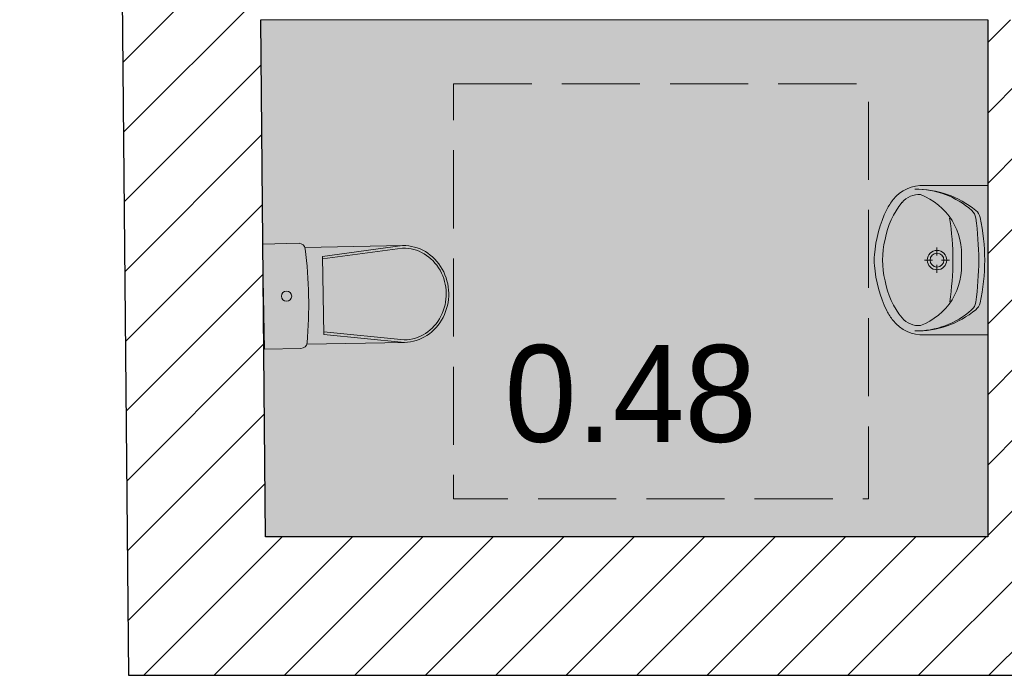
# Model space of a CAD drawing. Header units: millimetres. Extents: x -40063 to 512011, y 350190 to 687060.
# Tile 9 of 256: x 56781 to 60340, y 455637 to 458007. Entities that reach past the tile are written whole.
import ezdxf
from ezdxf.enums import TextEntityAlignment as Align

# ---------------------------------------------------------------- set-up
doc = ezdxf.new("R2010")
doc.units = ezdxf.units.MM
doc.linetypes.add('Krawędzie ukryte', pattern=[391.222223, 282.222223, -109])
doc.layers.get('0').update_dxf_attribs({"color": 8})
for name, color, linetype in [('Elementy Modelu - Strefy', 8, 'Continuous'), ('Konstrukcja - Ściany zew', 8, 'Continuous'), ('Wnętrze - Umeblowanie', 8, 'Continuous')]:
    doc.layers.add(name, color=color, linetype=linetype)
doc.styles.add('GENERATED_STYLE_2', font='txt')
doc.styles.get("Standard").update_dxf_attribs({"font": 'arial.ttf'})
pattern_1 = [(45, (2007650.3, -1666877.53), (-127.279217, 127.279217), [])]

# ---------------------------------------------------------------- blocks, each defined once
blk = doc.blocks.new('wc_0.48_52', base_point=(4333827.6, -2106393.5))
at = {"layer": 'Elementy Modelu - Strefy', "linetype": 'Continuous', "lineweight": 0}
blk.add_hatch(color=255, dxfattribs=at).paths.add_polyline_path([(4332406.5, -2105042.4), (4332423.8, -2106912.4), (4335033.8, -2106912.4), (4335033.8, -2105042.4)])
at = {"linetype": 'Continuous', "lineweight": 0, "flags": 1}
for tag in ['ROOM_NAME', 'ROOM_NUMBER', 'ROOM_AREA', 'ROOM_PERIM', 'ROOM_WALLS_SURF', 'ROOM_DOORS_SURF', 'ROOM_WINDS_SURF', 'ROOM_BASELEV', 'ROOM_HEIGHT', 'ROOM_NET_AREA', 'ROOM_REDUCED_AREA', 'ROOM_CALC_AREA', 'ROOM_VOLUME']:
    blk.add_attdef(tag, text='', height=200, dxfattribs=at).set_placement((4333827.6, -2106450.6), align=Align.BOTTOM_LEFT)
at = {"layer": 'Elementy Modelu - Strefy', "color": 5, "lineweight": 13, "insert": (4333287.4, -2106218.5), "char_height": 350, "attachment_point": 1, "style": 'GENERATED_STYLE_2'}
blk.add_mtext('{0.48}', dxfattribs=at)
blk = doc.blocks.new('Symbol WC 2 16')
at = {"layer": 'Wnętrze - Umeblowanie', "color": 7, "linetype": 'Continuous', "lineweight": 5}
for p, q in [((0, 0), (0, 380)), ((0, 380), (132.4, 380)), ((153.6, 364.9), (506.8, 364.9)), ((506.3, 364.9), (215.7, 330.9)), ((506.3, 356), (215.7, 322)), ((215.7, 190), (215.7, 330.9)), ((215.7, 190), (215.7, 49.1)), ((506.3, 24), (215.7, 58)), ((506.3, 15.1), (215.7, 49.1)), ((153.8, 15.1), (506.8, 15.1)), ((0, 0), (132.4, 0))]:
    blk.add_line(p, q, dxfattribs=at)
for centre, major_axis, ratio, start_param, end_param in [((132.4, 357.9), (22.3, 0), 0.989247, 0.100415, 1.570796), ((-1479.8, 190), (1643.4, 0), 0.989247, 6.178217, 6.388032), ((506.3, 190), (0, -166), 0.93174, 0, 3.141593), ((506.8, 190), (0, -174.9), 0.933096, 0, 3.141593), ((132.4, 22.1), (22.3, 0), 0.989247, 4.712389, 6.173785)]:
    blk.add_ellipse(centre, major_axis=major_axis, ratio=ratio, start_param=start_param, end_param=end_param, dxfattribs=at)
blk.add_ellipse((83.6, 190), major_axis=(18.7, 0), ratio=0.989247, dxfattribs=at)
blk = doc.blocks.new('Symbol Umywalka 16')
at = {"layer": 'Wnętrze - Umeblowanie', "color": 252, "linetype": 'Continuous', "lineweight": 5}
for p, q in [((0, 410), (540, 410)), ((0, 410), (0, 181.6)), ((355.1, 410), (184.9, 410)), ((540, 410), (540, 181.6)), ((269.9, 272.2), (269.9, 243.4)), ((253.2, 226.7), (224.4, 226.7)), ((315.4, 226.7), (286.6, 226.7)), ((269.9, 210), (269.9, 181.2))]:
    blk.add_line(p, q, dxfattribs=at)
for radius in [35, 25]:
    blk.add_circle((269.9, 226.7), radius, dxfattribs=at)
for centre, radius, start, end in [((264.2, -276.8), 675.9, 89.4897, 102.694), ((275.1, -276.8), 675.9, 77.2285, 90.4328), ((353.5, 151.9), 339.6, 140.6648, 180.9072), ((124.1, 322.4), 45, 97.8304, 138.5245), ((125.6, 338.7), 45, 102.694, 140.6648), ((275.2, -776.1), 1153.8, 90.245, 97.8304), ((263.5, -776.1), 1153.8, 82.0921, 89.6775), ((416.1, 322.2), 45, 41.398, 82.0921), ((414.6, 338.5), 45, 39.2578, 77.2285), ((186.5, 152), 339.6, 359.0153, 39.2578), ((319, 150.2), 305.1, 138.5245, 180.6767), ((220.9, 150.2), 305.1, 359.2458, 41.398), ((250.7, 75.1), 240.6, 85.394, 121.0561), ((289.3, 75.1), 240.6, 58.9439, 94.606), ((257.1, 79), 240.7, 122.8442, 158.4481), ((269.9, -700.7), 984.9, 81.1796, 98.8266), ((282.9, 79), 240.7, 21.5519, 57.1558), ((137.2, 175.7), 137.4, 177.5448, 231.2546), ((402.8, 175.7), 137.4, 308.7454, 2.4552), ((114, 161.9), 80.9, 176.0694, 229.1984), ((426, 161.9), 80.9, 310.8016, 3.9306), ((246.6, 327.4), 293, 230.7149, 260.0022), ((293.4, 327.4), 293, 279.9978, 309.2851), ((184.3, 234.6), 212.8, 231.3152, 242.8429), ((283.7, 443.7), 444.2, 243.7403, 265.7948), ((270, 346.7), 316.7, 256.4334, 283.5666), ((256.3, 443.7), 444.2, 274.2052, 296.2597), ((355.7, 234.6), 212.8, 297.1571, 308.6848), ((270, 270), 270, 265.9876, 274.0124)]:
    blk.add_arc(centre, radius, start, end, dxfattribs=at)
blk = doc.blocks.new('Ściana_97', base_point=(4338120.8, -2106912.4))
at = {"layer": 'Konstrukcja - Ściany zew', "linetype": 'Continuous'}
h = blk.add_hatch(dxfattribs=at)
h.set_pattern_fill('Bloczki_ceramiczne', color=256, style=0, pattern_type=2)
h.set_pattern_definition(pattern_1)
h.paths.add_polyline_path([(4337820.8, -2106912.4), (4332423.8, -2106912.4), (4331928.4, -2107412.4), (4338120.8, -2107412.4)])
at = {"layer": 'Konstrukcja - Ściany zew', "linetype": 'Continuous', "flags": 128}
for points in [[(4335033.8, -2106912.4), (4332423.8, -2106912.4)], [(4331928.4, -2107412.4), (4338120.8, -2107412.4)]]:
    blk.add_lwpolyline(points, dxfattribs=at)
blk = doc.blocks.new('Ściana_98', base_point=(4332039.5, -2065378.5))
at = {"layer": 'Konstrukcja - Ściany zew', "linetype": 'Continuous'}
h = blk.add_hatch(dxfattribs=at)
h.set_pattern_fill('Bloczki_ceramiczne', color=256, style=0, pattern_type=2)
h.set_pattern_definition(pattern_1)
h.paths.add_polyline_path([(4331534.9, -2064881.8), (4331928.4, -2107412.4), (4332423.8, -2106912.4), (4332039.5, -2065378.5)])
at = {"layer": 'Konstrukcja - Ściany zew', "linetype": 'Continuous', "flags": 128}
for points in [[(4331534.9, -2064881.8), (4331928.4, -2107412.4)], [(4332423.8, -2106912.4), (4332406.5, -2105042.4)]]:
    blk.add_lwpolyline(points, dxfattribs=at)
blk = doc.blocks.new('Ściana_101', base_point=(4335153.8, -2106912.4))
at = {"layer": 'Konstrukcja - Ściany zew', "linetype": 'Continuous'}
h = blk.add_hatch(dxfattribs=at)
h.set_pattern_fill('Bloczki_ceramiczne', color=256, style=0, pattern_type=2)
h.set_pattern_definition(pattern_1)
h.paths.add_polyline_path([(4335033.8, -2106912.4), (4335153.8, -2106912.4), (4335153.8, -2105042.4), (4335033.8, -2105042.4)])
at = {"layer": 'Konstrukcja - Ściany zew', "linetype": 'Continuous', "flags": 128}
blk.add_lwpolyline([(4335033.8, -2105042.4), (4335033.8, -2106912.4)], dxfattribs=at)

msp = doc.modelspace()

# ---------------------------------------------------------------- linework, layer by layer
at = {"layer": 'Elementy Modelu - Strefy', "color": 255, "linetype": 'Continuous', "lineweight": 0, "flags": 128}
msp.add_lwpolyline([(57652.82029, 458006.58916), (57670.1235, 456136.58916), (60280.17939, 456136.58916), (60280.17939, 458006.58916)], close=True, dxfattribs=at)
at = {"layer": 'Konstrukcja - Ściany zew', "color": 251, "linetype": 'Krawędzie ukryte', "lineweight": 13, "flags": 128}
msp.add_lwpolyline([(58349.65332, 457775.084), (59849.65332, 457775.084), (59849.65332, 456275.084), (58349.65332, 456275.084)], close=True, dxfattribs=at)

# ---------------------------------------------------------------- block references
at = {"layer": 'Elementy Modelu - Strefy', "color": 5, "linetype": 'Continuous', "lineweight": 13}
msp.add_blockref('wc_0.48_52', (59073.95153, 456655.55956), dxfattribs=at)
at = {"layer": 'Konstrukcja - Ściany zew'}
for name, p in [('Ściana_98', (57285.80775, 497670.53125)), ('Ściana_101', (60400.17939, 456136.58916)), ('Ściana_97', (63367.16407, 456136.58916))]:
    msp.add_blockref(name, p, dxfattribs=at)
at = {"layer": 'Wnętrze - Umeblowanie', "color": 252, "linetype": 'Continuous', "lineweight": 5, "zscale": 1000, "rotation": 269.9999999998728}
msp.add_blockref('Symbol Umywalka 16', (59870.13339, 457407.44818), dxfattribs=at)
at = {"layer": 'Wnętrze - Umeblowanie', "color": 7, "linetype": 'Continuous', "lineweight": 5, "zscale": 1000, "rotation": 1.060291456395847}
msp.add_blockref('Symbol WC 2 16', (57665.59719, 456815.75816), dxfattribs=at)

doc.saveas('drawing.dxf')
